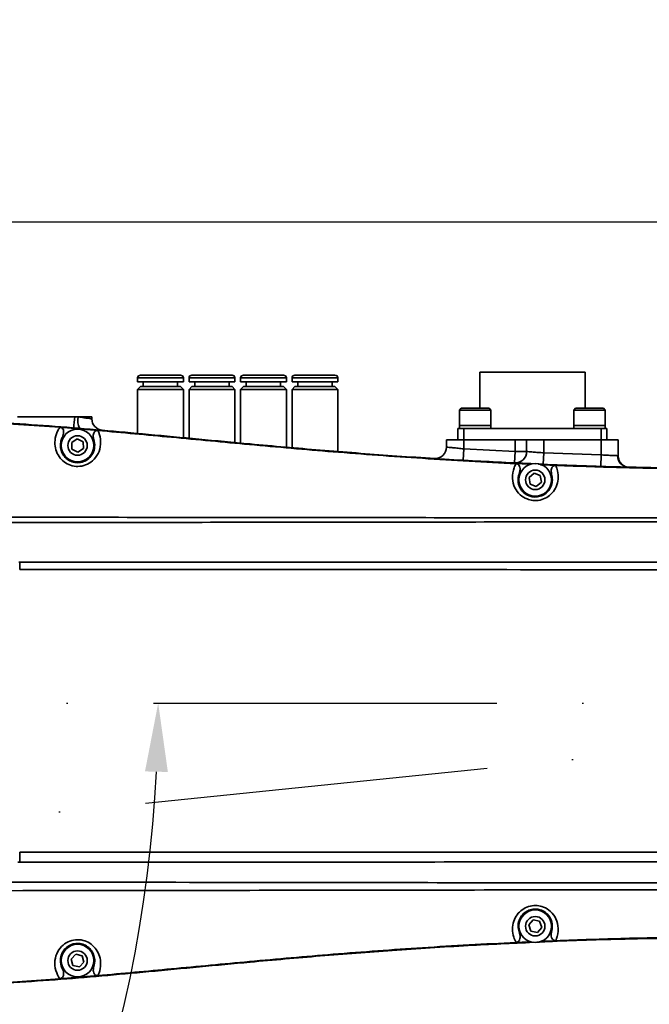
# Model space of a CAD drawing. Header units: millimetres. Extents: x -7686 to -856, y -458 to 6140.
# Tile 55 of 102: x -5596 to -5486, y 4021 to 4193. Entities that reach past the tile are written whole.
import ezdxf

# ---------------------------------------------------------------- set-up
doc = ezdxf.new("R2010")
doc.units = ezdxf.units.MM
doc.header["$LTSCALE"] = 5
doc.header["$PDSIZE"] = -1
doc.linetypes.add('ACAD_ISO10W100', pattern=[18, 12, -3, 0, -3])
doc.dimstyles.new('本体 安装', dxfattribs={"dimtxt": 24, "dimasz": 12, "dimexe": 7, "dimexo": 0.625, "dimtad": 1, "dimtoh": 1, "dimtxsty": 'Standard', "dimcen": 2.5, "dimclrd": 1, "dimclre": 1, "dimclrt": 4, "dimadec": 0, "dimazin": 0, "dimtfac": 1, "dimtmove": 0, "dimatfit": 3, "dimfxl": 1, "dimarcsym": 0})

# ---------------------------------------------------------------- blocks, each defined once
blk = doc.blocks.new('*D72')
at = {"color": 1, "linetype": 'ByBlock', "lineweight": -2, "transparency": 16777216}
for p, q in [((-5842.71, 4073.88), (-5842.71, 4164.35)), ((-5402.71, 4073.88), (-5402.71, 4164.35)), ((-5830.71, 4157.35), (-5414.71, 4157.35))]:
    blk.add_line(p, q, dxfattribs=at)
at = {"color": 1, "linetype": 'ByBlock', "transparency": 16777216}
for points in [[(-5830.71, 4159.35), (-5830.71, 4155.35), (-5842.71, 4157.35)], [(-5414.71, 4159.35), (-5414.71, 4155.35), (-5402.71, 4157.35)]]:
    blk.add_solid(points, dxfattribs=at)
at = {"layer": 'Defpoints', "color": 0, "linetype": 'ByBlock', "transparency": 16777216}
for p in [(-5402.71, 4157.35), (-5842.71, 4073.26), (-5402.71, 4073.26)]:
    blk.add_point(p, dxfattribs=at)
at = {"color": 4, "linetype": 'ByBlock', "transparency": 16777216, "insert": (-5622.71, 4169.98), "char_height": 24, "attachment_point": 5}
blk.add_mtext('440', dxfattribs=at)
blk = doc.blocks.new('*D80')
at = {"color": 1, "linetype": 'ByBlock', "lineweight": -2, "transparency": 16777216}
blk.add_line((-5402.08, 4073.26), (-5316.35, 4073.26), dxfattribs=at)
blk.add_arc((-5402.71, 4073.26), 79.36, 8.6722, 121.3278, dxfattribs=at)
at = {"color": 1, "linetype": 'ByBlock', "transparency": 16777216}
for points in [[(-5442.8, 4139.42), (-5445.14, 4142.67), (-5453.72, 4134.05)], [(-5322.26, 4085.37), (-5326.25, 4085.07), (-5323.35, 4073.26)]]:
    blk.add_solid(points, dxfattribs=at)
at = {"layer": 'Defpoints', "color": 0, "linetype": 'ByBlock', "transparency": 16777216}
for p in [(-5465.7, 4148.33), (-5344.99, 4127.72), (-5842.71, 4073.26), (-5402.71, 4073.26), (-5402.71, 4073.26)]:
    blk.add_point(p, dxfattribs=at)
at = {"color": 4, "linetype": 'ByBlock', "transparency": 16777216, "insert": (-5363.84, 4156.62), "char_height": 24, "attachment_point": 5, "rotation": 335}
blk.add_mtext('130°', dxfattribs=at)
blk = doc.blocks.new('*D81')
at = {"color": 1, "linetype": 'ByBlock', "lineweight": -2, "transparency": 16777216}
blk.add_line((-5402.08, 4073.26), (-5315.89, 4073.26), dxfattribs=at)
blk.add_arc((-5402.71, 4073.26), 79.82, 238.6214, 351.3786, dxfattribs=at)
at = {"color": 1, "linetype": 'ByBlock', "transparency": 16777216}
for points in [[(-5325.78, 4061.44), (-5321.79, 4061.14), (-5322.89, 4073.26)], [(-5445.44, 4003.48), (-5443.11, 4006.73), (-5454.02, 4012.11)]]:
    blk.add_solid(points, dxfattribs=at)
at = {"layer": 'Defpoints', "color": 0, "linetype": 'ByBlock', "transparency": 16777216}
for p in [(-5842.71, 4073.26), (-5402.71, 4073.26), (-5402.71, 4073.26), (-5465.7, 3998.19), (-5398.07, 3993.57)]:
    blk.add_point(p, dxfattribs=at)
at = {"color": 4, "linetype": 'ByBlock', "transparency": 16777216, "insert": (-5374.31, 4012.35), "char_height": 24, "attachment_point": 5, "rotation": 25}
blk.add_mtext('130°', dxfattribs=at)
blk = doc.blocks.new('*D82')
at = {"color": 1, "linetype": 'ByBlock', "lineweight": -2, "transparency": 16777216}
blk.add_arc((-5842.71, 3598.26), 196.77, 313.4946, 86.5054, dxfattribs=at)
at = {"color": 1, "linetype": 'ByBlock', "transparency": 16777216}
for points in [[(-5830.78, 3792.67), (-5830.65, 3796.67), (-5842.71, 3795.03)], [(-5705.94, 3454.02), (-5708.6, 3457), (-5716.23, 3447.52)]]:
    blk.add_solid(points, dxfattribs=at)
at = {"layer": 'Defpoints', "color": 0, "linetype": 'ByBlock', "transparency": 16777216}
for p in [(-5842.71, 4028.26), (-5842.71, 3598.26), (-5842.71, 3598.26), (-5646.27, 3586.82), (-5566.31, 3268.86)]:
    blk.add_point(p, dxfattribs=at)
at = {"color": 4, "linetype": 'ByBlock', "transparency": 16777216, "insert": (-5655.42, 3691.91), "char_height": 24, "attachment_point": 5, "rotation": 296.5657}
blk.add_mtext('140°', dxfattribs=at)
blk = doc.blocks.new('*D84')
at = {"color": 1, "linetype": 'ByBlock', "lineweight": -2, "transparency": 16777216}
blk.add_arc((-5808.18, 4073.26), 236.57, 287.9067, 357.0933, dxfattribs=at)
at = {"color": 1, "linetype": 'ByBlock', "transparency": 16777216}
for points in [[(-5573.92, 4061.31), (-5569.92, 4061.21), (-5571.61, 4073.26)], [(-5734.88, 3846.23), (-5736.01, 3850.07), (-5746.95, 3844.75)]]:
    blk.add_solid(points, dxfattribs=at)
at = {"layer": 'Defpoints', "color": 0, "linetype": 'ByBlock', "transparency": 16777216}
for p in [(-5842.71, 4073.26), (-5402.71, 4073.26), (-5799.24, 4039.9), (-5656.12, 3892.04), (-5685.36, 3614.9)]:
    blk.add_point(p, dxfattribs=at)
at = {"color": 4, "linetype": 'ByBlock', "transparency": 16777216, "insert": (-5630.52, 3936.93), "char_height": 24, "attachment_point": 5, "rotation": 52.5}
blk.add_mtext('75°', dxfattribs=at)

msp = doc.modelspace()

# ---------------------------------------------------------------- linework, layer by layer
at = {"linetype": 'Continuous', "lineweight": 35}
for p, q in [((-5515.41, 4131.058), (-5515.41, 4124.758)), ((-5515.41, 4131.058), (-5506.21, 4131.058)), ((-5506.21, 4131.058), (-5497.01, 4131.058)), ((-5497.01, 4124.758), (-5497.01, 4131.058)), ((-5575.21, 4130.058), (-5575.21, 4129.358)), ((-5567.21, 4130.058), (-5575.21, 4130.058)), ((-5571.21, 4129.358), (-5575.21, 4129.358)), ((-5567.71, 4130.558), (-5574.71, 4130.558)), ((-5574.21, 4129.358), (-5574.21, 4128.558)), ((-5567.21, 4129.358), (-5571.21, 4129.358)), ((-5568.21, 4128.558), (-5568.21, 4129.358)), ((-5567.21, 4129.358), (-5567.21, 4130.058)), ((-5566.21, 4130.058), (-5566.21, 4129.358)), ((-5558.21, 4130.058), (-5566.21, 4130.058)), ((-5561.456, 4129.358), (-5566.21, 4129.358)), ((-5558.71, 4130.558), (-5565.71, 4130.558)), ((-5565.21, 4129.358), (-5565.21, 4128.558)), ((-5558.21, 4129.358), (-5561.456, 4129.358)), ((-5559.21, 4128.558), (-5559.21, 4129.358)), ((-5558.21, 4129.358), (-5558.21, 4130.058)), ((-5557.21, 4130.058), (-5557.21, 4129.358)), ((-5549.21, 4130.058), (-5557.21, 4130.058)), ((-5551.627, 4129.358), (-5557.21, 4129.358)), ((-5549.71, 4130.558), (-5556.71, 4130.558)), ((-5556.21, 4129.358), (-5556.21, 4128.558)), ((-5549.21, 4129.358), (-5551.627, 4129.358)), ((-5550.21, 4128.558), (-5550.21, 4129.358)), ((-5549.21, 4129.358), (-5549.21, 4130.058)), ((-5548.21, 4130.058), (-5548.21, 4129.358)), ((-5540.21, 4130.058), (-5548.21, 4130.058)), ((-5541.81, 4129.358), (-5548.21, 4129.358)), ((-5540.71, 4130.558), (-5547.71, 4130.558)), ((-5547.21, 4129.358), (-5547.21, 4128.558)), ((-5540.21, 4129.358), (-5541.81, 4129.358)), ((-5541.21, 4128.558), (-5541.21, 4129.358)), ((-5540.21, 4129.358), (-5540.21, 4130.058)), ((-5574.71, 4128.558), (-5575.21, 4128.058)), ((-5575.21, 4128.058), (-5575.21, 4120.366)), ((-5567.21, 4128.058), (-5575.21, 4128.058)), ((-5567.71, 4128.558), (-5574.71, 4128.558)), ((-5567.21, 4128.058), (-5567.71, 4128.558)), ((-5567.21, 4119.619), (-5567.21, 4128.058)), ((-5565.71, 4128.558), (-5566.21, 4128.058)), ((-5566.21, 4128.058), (-5566.21, 4119.524)), ((-5558.21, 4128.058), (-5566.21, 4128.058)), ((-5558.71, 4128.558), (-5565.71, 4128.558)), ((-5558.21, 4128.058), (-5558.71, 4128.558)), ((-5558.21, 4118.776), (-5558.21, 4128.058)), ((-5556.71, 4128.558), (-5557.21, 4128.058)), ((-5557.21, 4128.058), (-5557.21, 4118.682)), ((-5549.21, 4128.058), (-5557.21, 4128.058)), ((-5549.71, 4128.558), (-5556.71, 4128.558)), ((-5549.21, 4128.058), (-5549.71, 4128.558)), ((-5549.21, 4117.972), (-5549.21, 4128.058)), ((-5547.71, 4128.558), (-5548.21, 4128.058)), ((-5548.21, 4128.058), (-5548.21, 4117.884)), ((-5540.21, 4128.058), (-5548.21, 4128.058)), ((-5540.71, 4128.558), (-5547.71, 4128.558)), ((-5540.21, 4128.058), (-5540.71, 4128.558)), ((-5540.21, 4117.216), (-5540.21, 4128.058)), ((-5518.66, 4124.758), (-5518.96, 4124.458)), ((-5518.96, 4124.458), (-5518.96, 4121.758)), ((-5513.46, 4124.458), (-5518.96, 4124.458)), ((-5518.66, 4124.758), (-5513.76, 4124.758)), ((-5513.46, 4124.458), (-5513.76, 4124.758)), ((-5513.46, 4121.758), (-5513.46, 4124.458)), ((-5498.66, 4124.758), (-5498.96, 4124.458)), ((-5498.96, 4124.458), (-5498.96, 4121.758)), ((-5493.46, 4124.458), (-5498.96, 4124.458)), ((-5498.66, 4124.758), (-5493.76, 4124.758)), ((-5493.46, 4124.458), (-5493.76, 4124.758)), ((-5493.46, 4121.758), (-5493.46, 4124.458)), ((-5596.21, 4123.258), (-5586.21, 4123.258)), ((-5586.21, 4123.258), (-5585.605, 4123.258)), ((-5585.605, 4123.258), (-5583.21, 4123.258)), ((-5583.21, 4123.258), (-5583.21, 4122.919)), ((-5588.801, 4121.434), (-5597.85, 4122.063)), ((-5586.158, 4121.225), (-5588.801, 4121.434)), ((-5584.785, 4121.111), (-5586.158, 4121.225)), ((-5582.147, 4120.888), (-5584.785, 4121.111)), ((-5582.147, 4120.888), (-5582.143, 4120.887)), ((-5519.21, 4119.258), (-5519.21, 4121.258)), ((-5519.21, 4121.258), (-5518.21, 4121.258)), ((-5518.96, 4121.758), (-5518.96, 4121.258)), ((-5513.46, 4121.758), (-5518.96, 4121.758)), ((-5518.96, 4121.758), (-5518.735, 4121.758)), ((-5518.735, 4121.758), (-5513.46, 4121.758)), ((-5518.21, 4121.258), (-5518.21, 4119.258)), ((-5518.21, 4121.258), (-5494.21, 4121.258)), ((-5513.46, 4121.258), (-5513.46, 4121.758)), ((-5498.96, 4121.758), (-5498.96, 4121.258)), ((-5493.46, 4121.758), (-5498.96, 4121.758)), ((-5498.96, 4121.758), (-5498.41, 4121.758)), ((-5498.41, 4121.758), (-5493.46, 4121.758)), ((-5494.21, 4119.258), (-5494.21, 4121.258)), ((-5494.21, 4121.258), (-5493.21, 4121.258)), ((-5493.46, 4121.258), (-5493.46, 4121.758)), ((-5493.21, 4121.258), (-5493.21, 4119.258)), ((-5586.734, 4118.794), (-5585.758, 4119.412)), ((-5586.686, 4117.64), (-5586.734, 4118.794)), ((-5585.758, 4119.412), (-5584.735, 4118.876)), ((-5584.735, 4118.876), (-5584.688, 4117.722)), ((-5521.21, 4117.981), (-5521.21, 4119.258)), ((-5521.21, 4119.258), (-5518.21, 4119.258)), ((-5518.21, 4119.258), (-5518.21, 4117.678)), ((-5518.21, 4119.258), (-5509.21, 4119.258)), ((-5509.21, 4117.201), (-5509.21, 4119.258)), ((-5509.21, 4119.258), (-5507.21, 4119.258)), ((-5507.21, 4117.201), (-5507.21, 4119.258)), ((-5507.21, 4119.258), (-5504.21, 4119.258)), ((-5504.21, 4119.258), (-5504.21, 4116.975)), ((-5504.21, 4119.258), (-5494.21, 4119.258)), ((-5494.21, 4116.613), (-5494.21, 4119.258)), ((-5494.21, 4119.258), (-5491.21, 4119.258)), ((-5491.21, 4119.258), (-5491.21, 4116.446)), ((-5585.664, 4117.104), (-5586.686, 4117.64)), ((-5584.688, 4117.722), (-5585.664, 4117.104)), ((-5518.21, 4117.678), (-5518.325, 4115.681)), ((-5518.21, 4117.678), (-5509.21, 4117.201)), ((-5509.21, 4117.201), (-5509.305, 4115.203)), ((-5509.21, 4117.201), (-5507.21, 4117.201)), ((-5504.294, 4114.977), (-5504.21, 4116.975)), ((-5504.21, 4116.975), (-5494.21, 4116.613)), ((-5494.27, 4114.614), (-5494.21, 4116.613)), ((-5491.316, 4116.481), (-5491.21, 4116.446)), ((-5506.954, 4114.988), (-5509.068, 4115.087)), ((-5506.529, 4114.97), (-5506.954, 4114.988)), ((-5504.235, 4114.87), (-5504.787, 4114.894)), ((-5504.235, 4114.87), (-5502.12, 4114.783)), ((-5506.794, 4112.659), (-5505.905, 4113.396)), ((-5506.6, 4111.521), (-5506.794, 4112.659)), ((-5505.905, 4113.396), (-5504.822, 4112.995)), ((-5504.822, 4112.995), (-5504.628, 4111.857)), ((-5505.517, 4111.12), (-5506.6, 4111.521)), ((-5504.628, 4111.857), (-5505.517, 4111.12)), ((-5595.986, 4097.873), (-5595.814, 4097.873)), ((-5595.821, 4096.585), (-5595.814, 4097.873)), ((-5595.821, 4047.215), (-5595.81, 4045.437)), ((-5506.843, 4034.485), (-5506.081, 4035.352)), ((-5506.081, 4035.352), (-5504.948, 4035.125)), ((-5504.948, 4035.125), (-5504.579, 4034.031)), ((-5506.473, 4033.391), (-5506.843, 4034.485)), ((-5505.341, 4033.164), (-5506.473, 4033.391)), ((-5504.579, 4034.031), (-5505.341, 4033.164)), ((-5506.954, 4031.528), (-5509.068, 4031.429)), ((-5506.954, 4031.528), (-5506.402, 4031.552)), ((-5504.653, 4031.628), (-5504.235, 4031.646)), ((-5504.235, 4031.646), (-5502.12, 4031.733)), ((-5586.833, 4028.531), (-5586.036, 4029.366)), ((-5586.036, 4029.366), (-5584.914, 4029.094)), ((-5586.508, 4027.423), (-5586.833, 4028.531)), ((-5584.589, 4027.985), (-5585.386, 4027.15)), ((-5584.914, 4029.094), (-5584.589, 4027.985)), ((-5585.386, 4027.15), (-5586.508, 4027.423)), ((-5597.85, 4024.453), (-5588.801, 4025.082)), ((-5588.801, 4025.082), (-5586.158, 4025.292)), ((-5586.158, 4025.292), (-5584.785, 4025.405)), ((-5584.785, 4025.405), (-5582.143, 4025.629))]:
    msp.add_line(p, q, dxfattribs=at)
at = {"color": 2, "linetype": 'ACAD_ISO10W100'}
for p in [(-5842.71, 4073.258), (-5842.71, 4028.258)]:
    msp.add_line(p, (-5402.71, 4073.258), dxfattribs=at)
at = {"linetype": 'Continuous', "lineweight": 35}
for centre, radius in [((-5585.711, 4118.258), 2.85), ((-5585.711, 4118.258), 1.699), ((-5505.711, 4112.258), 2.85), ((-5505.711, 4112.258), 1.699), ((-5505.711, 4034.258), 2.85), ((-5505.711, 4034.258), 1.699), ((-5585.711, 4028.258), 2.85), ((-5585.711, 4028.258), 1.699)]:
    msp.add_circle(centre, radius, dxfattribs=at)
at = {"color": 4, "linetype": 'ByBlock'}
msp.add_arc((-5842.71, 3598.258), 872.295, 310, 170, dxfattribs=at)
at = {"linetype": 'Continuous', "lineweight": 35}
for centre, radius, start, end in [((-5574.71, 4130.058), 0.5, 90, 180), ((-5567.71, 4130.058), 0.5, 0, 90), ((-5565.71, 4130.058), 0.5, 90, 180), ((-5558.71, 4130.058), 0.5, 0, 90), ((-5556.71, 4130.058), 0.5, 90, 180), ((-5549.71, 4130.058), 0.5, 0, 90), ((-5547.71, 4130.058), 0.5, 90, 180), ((-5540.71, 4130.058), 0.5, 0, 90), ((-5727.568, 4134.251), 141.785, 354.77843, 355.55345), ((-5582.915, 4122.569), 2.776, 165.63532, 208.02509), ((-5581.21, 4122.919), 2, 180, 265.01264), ((-5523.21, 4117.981), 2, 266.36922, 0), ((-5509.21, 4117.201), 2, 267.25638, 0), ((-5489.353, 4116.443), 1.963, 178.89973, 267.58138), ((-5489.211, 4116.446), 1.998, 180.00051, 203.41722)]:
    msp.add_arc(centre, radius, start, end, dxfattribs=at)
for points, knots in [([(-5585.605, 4123.258), (-5585.584, 4123.255), (-5585.234, 4123.207), (-5584.581, 4123.116), (-5583.824, 4123.008), (-5583.309, 4122.933), (-5583.243, 4122.924), (-5583.21, 4122.919)], [0, 0, 0, 0, 0.0161066, 0.2635924, 0.5097876, 0.755053, 1, 1, 1, 1]), ([(-5505.744, 4115.054), (-5509.636, 4115.234), (-5517.961, 4115.619), (-5530.474, 4116.44), (-5543.182, 4117.422), (-5554.452, 4118.417), (-5564.462, 4119.357), (-5573.097, 4120.18), (-5581.47, 4120.944), (-5589.643, 4121.629), (-5595.109, 4121.988), (-5597.843, 4122.167)], [0, 0, 0, 0, 0.1265294, 0.2706185, 0.4071895, 0.5404239, 0.6379971, 0.7336887, 0.8221171, 0.9110284, 1, 1, 1, 1]), ([(-5582.143, 4120.887), (-5582.143, 4120.887), (-5582.141, 4120.881), (-5581.931, 4120.424), (-5581.598, 4119.366), (-5581.695, 4117.656), (-5582.432, 4116.148), (-5583.579, 4115.119), (-5584.928, 4114.598), (-5586.305, 4114.577), (-5587.57, 4115.006), (-5588.605, 4115.799), (-5589.346, 4116.889), (-5589.72, 4118.202), (-5589.658, 4119.647), (-5589.244, 4120.73), (-5588.901, 4121.287), (-5588.801, 4121.434), (-5588.801, 4121.434)], [0, 0, 0, 0, 0.0000031, 0.0013126, 0.1018858, 0.2055075, 0.2959787, 0.374906, 0.4457894, 0.5152888, 0.5809951, 0.6470531, 0.7156318, 0.7896238, 0.8713718, 0.9639785, 0.9999969, 1, 1, 1, 1]), ([(-5588.801, 4121.434), (-5588.724, 4121.422), (-5588.568, 4121.398), (-5588.369, 4121.27), (-5588.219, 4121.072), (-5588.125, 4120.774), (-5588.14, 4120.222), (-5588.314, 4119.804), (-5588.434, 4119.517)], [0, 0, 0, 0, 0.1010404, 0.2026174, 0.2968849, 0.4185275, 0.6000553, 1, 1, 1, 1]), ([(-5582.819, 4119.055), (-5582.897, 4119.388), (-5583.005, 4119.847), (-5582.899, 4120.398), (-5582.748, 4120.664), (-5582.551, 4120.825), (-5582.337, 4120.892), (-5582.205, 4120.889), (-5582.147, 4120.888)], [0, 0, 0, 0, 0.4374676, 0.6034033, 0.715631, 0.8287662, 0.9245945, 1, 1, 1, 1]), ([(-5509.068, 4115.087), (-5514.527, 4115.376), (-5525.196, 4115.942), (-5540.726, 4117.108), (-5555.337, 4118.381), (-5569.028, 4119.699), (-5577.856, 4120.499), (-5582.143, 4120.887)], [0, 0, 0, 0, 0.2237106, 0.4371612, 0.6372689, 0.8238466, 1, 1, 1, 1]), ([(-5588.434, 4119.517), (-5588.518, 4119.298), (-5588.713, 4118.791), (-5588.741, 4117.883), (-5588.462, 4116.936), (-5587.905, 4116.139), (-5587.128, 4115.555), (-5586.177, 4115.237), (-5585.142, 4115.251), (-5584.13, 4115.632), (-5583.272, 4116.385), (-5582.729, 4117.471), (-5582.67, 4118.42), (-5582.789, 4118.926), (-5582.819, 4119.055)], [0, 0, 0, 0, 0.0723656, 0.1677419, 0.2536598, 0.3326336, 0.4080445, 0.4825699, 0.5612603, 0.6418775, 0.7325063, 0.8375574, 0.958582, 1, 1, 1, 1]), ([(-5521.21, 4117.981), (-5521.195, 4117.98), (-5521.159, 4117.976), (-5520.801, 4117.938), (-5520.122, 4117.868), (-5519.223, 4117.777), (-5518.547, 4117.711), (-5518.21, 4117.678)], [0, 0, 0, 0, 0.1397261, 0.3541564, 0.5691702, 0.7845338, 1, 1, 1, 1]), ([(-5507.21, 4117.201), (-5507.195, 4117.199), (-5507.159, 4117.196), (-5506.8, 4117.168), (-5506.122, 4117.115), (-5505.222, 4117.047), (-5504.547, 4116.999), (-5504.21, 4116.975)], [0, 0, 0, 0, 0.1403984, 0.3549576, 0.5698366, 0.7848943, 1, 1, 1, 1]), ([(-5426.786, 4115.881), (-5427.775, 4115.798), (-5430.457, 4115.57), (-5435.741, 4115.215), (-5442.849, 4114.827), (-5451.279, 4114.511), (-5460.325, 4114.306), (-5469.881, 4114.229), (-5479.83, 4114.281), (-5491.095, 4114.504), (-5499.567, 4114.746), (-5504.627, 4114.999), (-5505.156, 4115.025)], [0, 0, 0, 0, 0.0379828, 0.1029722, 0.2025767, 0.3102719, 0.4256581, 0.5487051, 0.6758222, 0.8062145, 0.9797134, 1, 1, 1, 1]), ([(-5429.434, 4115.556), (-5431.233, 4115.425), (-5436.145, 4115.07), (-5444.53, 4114.643), (-5454.869, 4114.298), (-5466.051, 4114.129), (-5477.847, 4114.149), (-5489.94, 4114.351), (-5498.071, 4114.64), (-5502.12, 4114.783)], [0, 0, 0, 0, 0.0744052, 0.203126, 0.3462878, 0.5011114, 0.6644153, 0.8328564, 1, 1, 1, 1]), ([(-5494.21, 4116.613), (-5493.918, 4116.598), (-5493.289, 4116.567), (-5492.415, 4116.527), (-5491.68, 4116.496), (-5491.437, 4116.486), (-5491.316, 4116.481)], [0, 0, 0, 0, 0.2239846, 0.482749, 0.7413987, 1, 1, 1, 1]), ([(-5489.975, 4114.609), (-5490.089, 4114.661), (-5490.355, 4114.783), (-5490.763, 4115.133), (-5490.945, 4115.475), (-5491.041, 4115.655)], [0, 0, 0, 0, 0.2618497, 0.6126702, 1, 1, 1, 1]), ([(-5502.12, 4114.783), (-5502.12, 4114.783), (-5501.994, 4114.492), (-5501.734, 4113.737), (-5501.627, 4112.444), (-5501.962, 4111.085), (-5502.665, 4109.961), (-5503.652, 4109.136), (-5504.84, 4108.662), (-5506.057, 4108.593), (-5507.282, 4108.897), (-5508.447, 4109.628), (-5509.395, 4110.912), (-5509.815, 4112.637), (-5509.545, 4114.1), (-5509.185, 4114.869), (-5509.068, 4115.087), (-5509.068, 4115.087)], [0, 0, 0, 0, 0.0000031, 0.0673644, 0.158955, 0.2397502, 0.3128729, 0.3809778, 0.4472094, 0.5131926, 0.568916, 0.6438867, 0.7290756, 0.8285603, 0.9475335, 0.9999969, 1, 1, 1, 1]), ([(-5509.068, 4115.087), (-5508.99, 4115.076), (-5508.834, 4115.056), (-5508.632, 4114.931), (-5508.471, 4114.732), (-5508.357, 4114.415), (-5508.347, 4113.892), (-5508.468, 4113.494), (-5508.544, 4113.245)], [0, 0, 0, 0, 0.1046605, 0.2097422, 0.3089598, 0.4442816, 0.6529381, 1, 1, 1, 1]), ([(-5502.803, 4112.996), (-5502.872, 4113.332), (-5502.968, 4113.793), (-5502.829, 4114.336), (-5502.662, 4114.588), (-5502.454, 4114.735), (-5502.261, 4114.784), (-5502.153, 4114.783), (-5502.12, 4114.783)], [0, 0, 0, 0, 0.4540023, 0.6222147, 0.7379466, 0.8544653, 0.9556842, 1, 1, 1, 1]), ([(-5508.544, 4113.245), (-5508.633, 4112.866), (-5508.806, 4112.128), (-5508.489, 4110.93), (-5507.782, 4109.993), (-5506.904, 4109.452), (-5505.982, 4109.227), (-5505.066, 4109.276), (-5504.173, 4109.625), (-5503.433, 4110.229), (-5502.912, 4111.043), (-5502.651, 4112.029), (-5502.75, 4112.659), (-5502.803, 4112.996)], [0, 0, 0, 0, 0.1225976, 0.2386881, 0.3368777, 0.4221852, 0.4851241, 0.5595472, 0.634643, 0.7126555, 0.797403, 0.8919082, 1, 1, 1, 1]), ([(-5597.851, 4105.731), (-5589.928, 4105.722), (-5566.545, 4105.694), (-5527.685, 4105.652), (-5483.798, 4105.607), (-5452.815, 4105.604), (-5431.003, 4105.62), (-5422.127, 4105.642), (-5415.807, 4105.657)], [0, 0, 0, 0, 0.13055808, 0.38531236, 0.64052869, 0.85372743, 0.89582981, 1, 1, 1, 1]), ([(-5415.821, 4104.872), (-5415.821, 4104.872), (-5422.141, 4104.889), (-5443.946, 4104.926), (-5481.243, 4104.917), (-5527.677, 4104.886), (-5566.537, 4104.819), (-5589.921, 4104.821), (-5597.846, 4104.803), (-5597.846, 4104.803)], [0, 0, 0, 0, 0.0000003, 0.1041638, 0.3594197, 0.6146182, 0.8693975, 0.9999997, 1, 1, 1, 1]), ([(-5415.81, 4096.562), (-5422.147, 4096.557), (-5441.128, 4096.54), (-5472.745, 4096.55), (-5510.664, 4096.563), (-5543.811, 4096.572), (-5572.196, 4096.598), (-5587.946, 4096.589), (-5595.821, 4096.585)], [0, 0, 0, 0, 0.1056011, 0.3163241, 0.526924, 0.7375255, 0.8687642, 1, 1, 1, 1]), ([(-5595.814, 4097.873), (-5587.94, 4097.875), (-5572.191, 4097.879), (-5543.808, 4097.865), (-5510.662, 4097.863), (-5472.746, 4097.877), (-5441.133, 4097.886), (-5422.156, 4097.885), (-5415.821, 4097.879), (-5415.821, 4097.879)], [0, 0, 0, 0, 0.1312368, 0.2624765, 0.4730949, 0.6837112, 0.8944156, 0.9999997, 1, 1, 1, 1]), ([(-5595.821, 4047.215), (-5583.621, 4047.209), (-5553.974, 4047.196), (-5519.972, 4047.191), (-5480.728, 4047.194), (-5450.374, 4047.217), (-5424.378, 4047.217), (-5415.821, 4047.217)], [0, 0, 0, 0, 0.2033318, 0.4941022, 0.5667393, 0.8573904, 1, 1, 1, 1]), ([(-5595.81, 4045.437), (-5595.931, 4045.437), (-5596.053, 4045.437), (-5596.174, 4045.437), (-5596.174, 4045.437)], [0, 0, 0, 0, 0.9998347, 1, 1, 1, 1]), ([(-5415.836, 4045.457), (-5424.388, 4045.465), (-5450.378, 4045.488), (-5480.728, 4045.499), (-5519.971, 4045.484), (-5553.97, 4045.464), (-5583.613, 4045.445), (-5595.81, 4045.437)], [0, 0, 0, 0, 0.1425613, 0.4332259, 0.5058794, 0.7966914, 1, 1, 1, 1]), ([(-5597.663, 4041.968), (-5597.663, 4041.968), (-5584.726, 4041.951), (-5554.325, 4041.916), (-5519.557, 4041.861), (-5488.294, 4041.832), (-5465.068, 4041.823), (-5439.227, 4041.83), (-5422.815, 4041.873), (-5415.827, 4041.891)], [0, 0, 0, 0, 0.0000003, 0.2134253, 0.5015827, 0.5736819, 0.729196, 0.8847111, 1, 1, 1, 1]), ([(-5415.801, 4040.559), (-5423.044, 4040.579), (-5444.243, 4040.636), (-5470.098, 4040.628), (-5493.079, 4040.613), (-5519.572, 4040.588), (-5554.339, 4040.528), (-5584.739, 4040.487), (-5597.671, 4040.47)], [0, 0, 0, 0, 0.1194958, 0.3497049, 0.42643, 0.4985399, 0.7866906, 1, 1, 1, 1]), ([(-5509.068, 4031.429), (-5509.068, 4031.429), (-5509.217, 4031.707), (-5509.542, 4032.434), (-5509.764, 4033.712), (-5509.552, 4035.099), (-5508.948, 4036.282), (-5508.035, 4037.191), (-5506.892, 4037.767), (-5505.688, 4037.938), (-5504.445, 4037.742), (-5503.222, 4037.118), (-5502.162, 4035.922), (-5501.59, 4034.24), (-5501.731, 4032.758), (-5502.022, 4031.961), (-5502.12, 4031.733), (-5502.12, 4031.733)], [0, 0, 0, 0, 0.00000315, 0.06689042, 0.15848327, 0.23939619, 0.31268705, 0.38091766, 0.44719834, 0.51325841, 0.5684935, 0.6433076, 0.72856476, 0.82835533, 0.94736822, 0.99999685, 1, 1, 1, 1]), ([(-5502.803, 4033.52), (-5502.747, 4033.907), (-5502.639, 4034.659), (-5503.061, 4035.825), (-5503.848, 4036.697), (-5504.769, 4037.158), (-5505.704, 4037.301), (-5506.611, 4037.173), (-5507.471, 4036.748), (-5508.156, 4036.081), (-5508.606, 4035.222), (-5508.779, 4034.218), (-5508.625, 4033.599), (-5508.544, 4033.271)], [0, 0, 0, 0, 0.1231551, 0.2396294, 0.3378273, 0.4228744, 0.4852316, 0.5597597, 0.6349738, 0.7131967, 0.7981666, 0.8927659, 1, 1, 1, 1]), ([(-5508.544, 4033.271), (-5508.445, 4032.942), (-5508.31, 4032.491), (-5508.4, 4031.938), (-5508.545, 4031.672), (-5508.738, 4031.507), (-5508.927, 4031.441), (-5509.035, 4031.432), (-5509.068, 4031.429)], [0, 0, 0, 0, 0.45367, 0.6217954, 0.7375873, 0.854169, 0.9553662, 1, 1, 1, 1]), ([(-5502.12, 4031.733), (-5502.199, 4031.736), (-5502.356, 4031.743), (-5502.568, 4031.85), (-5502.746, 4032.034), (-5502.887, 4032.34), (-5502.942, 4032.86), (-5502.856, 4033.267), (-5502.803, 4033.52)], [0, 0, 0, 0, 0.104721, 0.2098633, 0.309139, 0.4445913, 0.6535183, 1, 1, 1, 1]), ([(-5505.997, 4031.45), (-5509.805, 4031.274), (-5518.045, 4030.892), (-5530.474, 4030.076), (-5543.182, 4029.095), (-5554.414, 4028.102), (-5564.404, 4027.164), (-5573.04, 4026.342), (-5581.45, 4025.574), (-5589.643, 4024.887), (-5595.109, 4024.528), (-5597.843, 4024.349)], [0, 0, 0, 0, 0.1241205, 0.268604, 0.4055507, 0.5391568, 0.6357776, 0.7322909, 0.8216235, 0.9107777, 1, 1, 1, 1]), ([(-5505.997, 4031.45), (-5509.805, 4031.274), (-5518.045, 4030.892), (-5530.474, 4030.076), (-5543.182, 4029.095), (-5554.414, 4028.102), (-5564.404, 4027.164), (-5573.04, 4026.342), (-5581.45, 4025.574), (-5589.643, 4024.887), (-5595.109, 4024.528), (-5597.843, 4024.349)], [0, 0, 0, 0, 0.1241205, 0.268604, 0.4055507, 0.5391568, 0.6357776, 0.7322909, 0.8216235, 0.9107777, 1, 1, 1, 1]), ([(-5588.801, 4025.082), (-5588.801, 4025.082), (-5588.804, 4025.086), (-5589.084, 4025.5), (-5589.585, 4026.487), (-5589.773, 4028.189), (-5589.297, 4029.797), (-5588.337, 4031.002), (-5587.09, 4031.74), (-5585.73, 4031.987), (-5584.41, 4031.768), (-5583.261, 4031.155), (-5582.353, 4030.203), (-5581.768, 4028.972), (-5581.59, 4027.54), (-5581.821, 4026.4), (-5582.068, 4025.792), (-5582.143, 4025.629), (-5582.143, 4025.629)], [0, 0, 0, 0, 0.0000031, 0.0009822, 0.1014362, 0.204983, 0.295299, 0.3742008, 0.445233, 0.5153205, 0.5809219, 0.6468951, 0.7153204, 0.789168, 0.8708659, 0.9635405, 0.9999969, 1, 1, 1, 1]), ([(-5582.819, 4027.461), (-5582.771, 4027.692), (-5582.662, 4028.226), (-5582.785, 4029.128), (-5583.215, 4030.014), (-5583.893, 4030.707), (-5584.753, 4031.155), (-5585.745, 4031.315), (-5586.768, 4031.131), (-5587.705, 4030.585), (-5588.426, 4029.702), (-5588.781, 4028.541), (-5588.683, 4027.598), (-5588.484, 4027.12), (-5588.434, 4027)], [0, 0, 0, 0, 0.073103, 0.1685212, 0.2543043, 0.3330646, 0.4083098, 0.4826715, 0.5620488, 0.6429121, 0.7335756, 0.8384139, 0.9592179, 1, 1, 1, 1]), ([(-5582.143, 4025.629), (-5577.856, 4026.017), (-5569.028, 4026.817), (-5555.337, 4028.135), (-5540.726, 4029.408), (-5525.196, 4030.574), (-5514.527, 4031.14), (-5509.068, 4031.429)], [0, 0, 0, 0, 0.1761534, 0.3627311, 0.5628388, 0.7762894, 1, 1, 1, 1]), ([(-5426.675, 4030.616), (-5427.701, 4030.707), (-5431.376, 4031.03), (-5438.051, 4031.442), (-5447.029, 4031.87), (-5456.904, 4032.154), (-5467.501, 4032.286), (-5478.595, 4032.255), (-5490.674, 4032.025), (-5499.651, 4031.767), (-5504.795, 4031.509), (-5505.409, 4031.479)], [0, 0, 0, 0, 0.0392204, 0.1404816, 0.2545761, 0.3814845, 0.5166148, 0.6580662, 0.8039002, 0.9765891, 1, 1, 1, 1]), ([(-5502.12, 4031.733), (-5498.071, 4031.876), (-5489.94, 4032.165), (-5477.847, 4032.367), (-5466.051, 4032.387), (-5454.869, 4032.218), (-5444.53, 4031.874), (-5436.145, 4031.446), (-5431.233, 4031.091), (-5429.434, 4030.961)], [0, 0, 0, 0, 0.1671436, 0.3355847, 0.4988886, 0.6537122, 0.796874, 0.9255948, 1, 1, 1, 1]), ([(-5588.434, 4027), (-5588.303, 4026.684), (-5588.121, 4026.249), (-5588.135, 4025.688), (-5588.241, 4025.4), (-5588.409, 4025.21), (-5588.61, 4025.108), (-5588.742, 4025.09), (-5588.801, 4025.082)], [0, 0, 0, 0, 0.4365872, 0.6022352, 0.7142824, 0.8272374, 0.9228751, 1, 1, 1, 1]), ([(-5582.143, 4025.629), (-5582.222, 4025.628), (-5582.38, 4025.627), (-5582.596, 4025.721), (-5582.777, 4025.891), (-5582.919, 4026.17), (-5582.994, 4026.717), (-5582.89, 4027.158), (-5582.819, 4027.461)], [0, 0, 0, 0, 0.10107552, 0.20268686, 0.29699708, 0.41874724, 0.60048977, 1, 1, 1, 1])]:
    msp.add_open_spline(points, degree=3, knots=knots, dxfattribs=at)

# ---------------------------------------------------------------- dimensions: what is measured, and where the dimension line sits
at = {"color": 1, "linetype": 'ByBlock'}
dim = msp.add_linear_dim(base=(-5402.71, 4157.352), p1=(-5842.71, 4073.258), p2=(-5402.71, 4073.258), dimstyle='本体 安装', dxfattribs=at)
dim.commit()
dim.dimension.update_dxf_attribs({"geometry": '*D72', "text_midpoint": (-5622.71, 4169.977)})
at = {"color": 4, "linetype": 'ByBlock'}
for base, line1, line2, picture, middle in [((-5344.987, 4127.717), ((-5842.71, 4073.258), (-5402.71, 4073.258)), ((-5402.71, 4073.258), (-5465.703, 4148.33)), '*D80', (-5363.836, 4156.623)), ((-5398.068, 3993.569), ((-5402.71, 4073.258), (-5465.703, 3998.186)), ((-5842.71, 4073.258), (-5402.71, 4073.258)), '*D81', (-5374.31, 4012.355)), ((-5656.118, 3892.038), ((-5799.243, 4039.905), (-5685.363, 3614.898)), ((-5842.71, 4073.258), (-5402.71, 4073.258)), '*D84', (-5630.516, 3936.932))]:
    dim = msp.add_angular_dim_2l(base=base, line1=line1, line2=line2, dimstyle='本体 安装', dxfattribs=at)
    dim.commit()
    dim.dimension.update_dxf_attribs({"geometry": picture, "text_midpoint": middle})
dim = msp.add_angular_dim_2l(base=(-5646.268, 3586.817), line1=((-5842.71, 3598.258), (-5566.311, 3268.859)), line2=((-5842.71, 3598.258), (-5842.71, 4028.258)), dimstyle='本体 安装', dxfattribs=at)
dim.commit()
dim.dimension.update_dxf_attribs({"geometry": '*D82', "text_midpoint": (-5666.71, 3686.26), "dimtype": 162})

doc.saveas('drawing.dxf')
